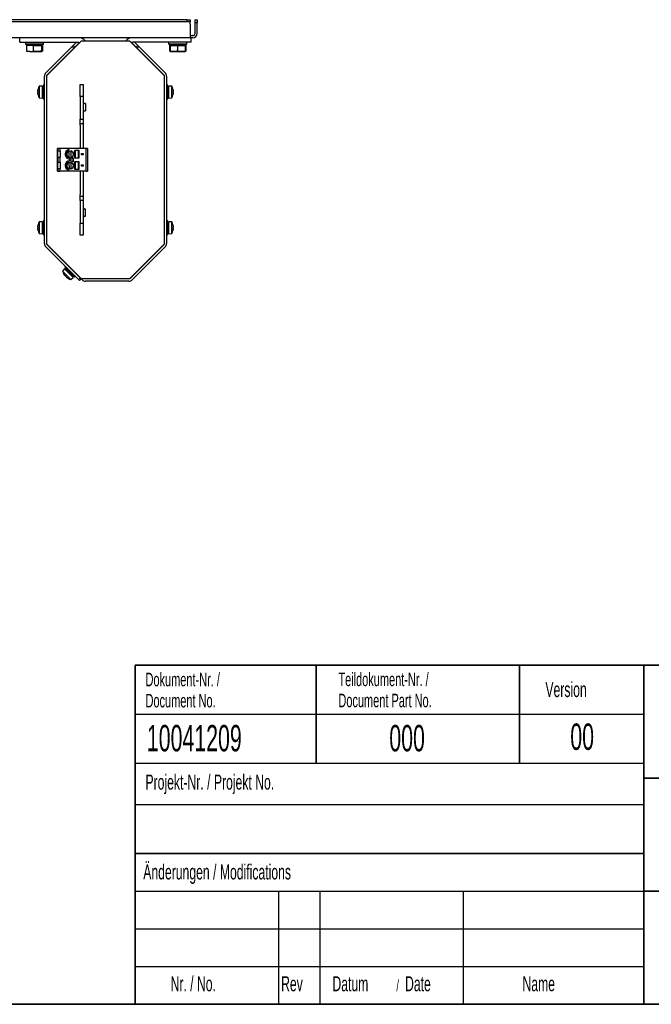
# Model space of a CAD drawing. Header units: millimetres. Extents: x 5 to 414, y 6 to 290.
# Tile 4 of 45: x 126 to 209, y 6 to 137. Entities that reach past the tile are written whole.
import ezdxf

# ---------------------------------------------------------------- set-up
doc = ezdxf.new("R2010")
doc.units = ezdxf.units.MM
doc.layers.add('SLD-0', color=7, linetype='Continuous')
doc.styles.add('SLDTEXTSTYLE0', font='TXT', dxfattribs={"width": 0.605})

msp = doc.modelspace()

# ---------------------------------------------------------------- linework, layer by layer
at = {"color": 7, "linetype": 'Continuous', "lineweight": 25}
for p, q in [((147.8703, 136.6261), (66.5703, 136.6261)), ((147.8703, 136.3261), (66.5703, 136.3261)), ((147.8703, 136.3261), (147.8703, 136.6261)), ((147.8703, 136.6261), (148.2703, 136.6261)), ((148.2703, 136.3261), (147.8703, 136.3261)), ((148.2703, 136.6261), (148.2703, 136.3261)), ((148.2703, 136.0261), (148.2703, 136.3261)), ((148.2703, 136.0261), (148.2703, 134.8261)), ((148.9203, 136.6261), (149.2203, 136.6261)), ((148.9203, 136.2261), (148.9203, 136.6261)), ((149.2203, 136.2261), (148.9203, 136.2261)), ((148.9203, 134.8261), (148.9203, 136.2261)), ((149.2203, 136.6261), (149.2203, 136.2261)), ((149.2203, 134.8261), (149.2203, 136.2261)), ((148.2703, 134.8261), (148.2703, 134.2261)), ((148.2703, 134.2261), (106.6203, 134.2261)), ((125.6603, 133.6261), (125.6603, 134.2261)), ((125.6603, 133.6261), (133.4603, 133.6261)), ((126.4203, 133.6261), (126.4203, 133.4061)), ((126.4203, 133.4061), (126.5203, 133.3061)), ((126.4203, 133.4061), (128.8203, 133.4061)), ((128.7203, 133.3061), (126.5203, 133.3061)), ((126.7323, 133.3061), (126.6746, 133.2061)), ((128.566, 133.2061), (128.5083, 133.3061)), ((128.7203, 133.3061), (128.8203, 133.4061)), ((128.8203, 133.4061), (128.8203, 133.6261)), ((129.2403, 129.2261), (133.8403, 133.8261)), ((132.8902, 133.3312), (132.7488, 133.1897)), ((133.1852, 133.6261), (132.8902, 133.3312)), ((133.1023, 133.119), (133.5943, 133.611)), ((133.8403, 133.8261), (140.2403, 133.8261)), ((140.2403, 133.8261), (144.8403, 129.2261)), ((140.4863, 133.611), (140.9783, 133.119)), ((148.4203, 133.6261), (140.6203, 133.6261)), ((141.1904, 133.3312), (140.8954, 133.6261)), ((141.3318, 133.1897), (141.1904, 133.3312)), ((145.4203, 133.6261), (145.4203, 133.4061)), ((145.4203, 133.4061), (145.5203, 133.3061)), ((145.4203, 133.4061), (147.8203, 133.4061)), ((147.7203, 133.3061), (145.5203, 133.3061)), ((145.7323, 133.3061), (145.6746, 133.2061)), ((147.566, 133.2061), (147.5083, 133.3061)), ((147.7203, 133.3061), (147.8203, 133.4061)), ((147.8203, 133.4061), (147.8203, 133.6261)), ((148.2703, 134.5261), (148.5703, 134.5261)), ((148.4045, 134.2261), (148.2703, 134.2261)), ((148.4203, 134.2261), (148.4045, 134.2261)), ((148.4203, 133.6261), (148.4203, 134.2261)), ((148.5703, 134.2261), (148.4203, 134.2261)), ((148.6203, 134.5261), (148.5703, 134.5261)), ((148.6203, 134.2261), (148.5703, 134.2261)), ((126.5487, 133.2061), (126.5487, 132.4624)), ((127.4571, 133.2061), (126.5487, 133.2061)), ((126.5487, 132.4624), (127.0029, 132.4061)), ((126.5487, 132.4624), (126.6303, 132.4061)), ((127.0029, 132.4061), (126.6204, 132.4061)), ((127.0029, 132.4061), (127.4571, 132.4624)), ((127.0029, 132.4061), (127.9929, 132.4061)), ((127.4571, 133.2061), (127.4571, 132.4624)), ((127.4571, 133.2061), (128.5286, 133.2061)), ((127.9929, 132.4061), (128.6103, 132.4061)), ((128.5286, 133.2061), (128.5286, 132.4624)), ((128.5286, 133.2061), (128.6919, 133.2061)), ((128.6103, 132.4061), (128.5286, 132.4624)), ((128.6919, 132.4624), (128.6103, 132.4061)), ((128.6919, 133.2061), (128.6919, 132.4624)), ((129.116, 129.557), (132.6074, 133.0483)), ((129.3282, 129.3449), (132.8195, 132.8362)), ((132.6074, 133.0483), (132.7488, 133.1897)), ((132.8195, 132.8362), (132.6074, 133.0483)), ((132.7488, 133.1897), (132.9609, 132.9776)), ((132.9609, 132.9776), (132.8195, 132.8362)), ((132.9609, 132.9776), (133.1023, 133.119)), ((140.9783, 133.119), (141.1197, 132.9776)), ((141.1197, 132.9776), (141.3318, 133.1897)), ((141.2611, 132.8362), (141.1197, 132.9776)), ((141.4733, 133.0483), (141.2611, 132.8362)), ((141.2611, 132.8362), (144.7524, 129.3449)), ((141.3318, 133.1897), (141.4733, 133.0483)), ((141.4733, 133.0483), (144.9646, 129.557)), ((145.5205, 133.2061), (145.5205, 132.4624)), ((145.5205, 133.2061), (145.6102, 133.2061)), ((145.614, 132.4417), (145.5205, 132.4624)), ((145.5899, 132.4306), (145.5205, 132.4624)), ((145.6102, 133.2061), (145.6102, 132.4624)), ((145.6102, 133.2061), (146.5997, 133.2061)), ((145.6205, 132.4061), (145.6102, 132.4624)), ((145.6205, 132.4061), (146.105, 132.4061)), ((146.105, 132.4061), (147.1048, 132.4061)), ((146.5997, 133.2061), (146.5997, 132.4624)), ((146.5997, 133.2061), (147.6099, 133.2061)), ((147.1048, 132.4061), (146.5997, 132.4624)), ((147.6099, 132.4624), (147.1048, 132.4061)), ((147.1048, 132.4061), (147.6201, 132.4061)), ((147.6099, 133.2061), (147.6099, 132.4624)), ((147.6304, 133.2061), (147.6099, 133.2061)), ((147.6099, 132.4624), (147.6201, 132.4061)), ((147.6201, 132.4061), (147.6304, 132.4624)), ((147.6304, 133.2061), (147.6304, 132.4624)), ((147.7201, 133.2061), (147.6304, 133.2061)), ((147.6507, 132.4306), (147.7201, 132.4624)), ((147.7201, 133.2061), (147.7201, 132.4624)), ((128.9403, 106.9195), (128.9403, 129.1327)), ((129.2403, 106.8261), (129.2403, 129.2261)), ((133.6603, 128.0261), (134.0603, 128.0261)), ((133.6603, 126.4261), (133.6603, 128.0261)), ((134.0603, 128.0261), (134.0603, 126.4261)), ((144.8403, 129.2261), (144.8403, 106.8261)), ((145.1403, 129.1327), (145.1403, 106.9195)), ((128.0838, 127.0891), (128.0317, 127.1031)), ((128.0317, 126.9492), (128.0838, 126.9631)), ((128.6203, 127.8261), (128.2203, 127.7961)), ((128.2203, 127.7961), (128.2203, 126.2561)), ((128.6203, 127.8261), (128.6203, 126.2261)), ((128.7803, 127.7261), (128.6203, 127.7261)), ((128.9403, 127.9261), (128.7803, 127.9261)), ((128.7803, 127.9261), (128.7803, 126.1261)), ((145.3003, 127.9261), (145.1403, 127.9261)), ((145.3003, 126.1261), (145.3003, 127.9261)), ((145.4603, 127.7261), (145.3003, 127.7261)), ((145.8603, 127.7961), (145.4603, 127.8261)), ((145.4603, 126.2261), (145.4603, 127.8261)), ((145.8603, 126.2561), (145.8603, 127.7961)), ((146.0489, 127.1031), (145.9968, 127.0891)), ((145.9968, 126.9631), (146.0489, 126.9492)), ((128.2203, 126.2561), (128.6203, 126.2261)), ((128.6203, 126.3261), (128.7803, 126.3261)), ((128.7803, 126.1261), (128.9403, 126.1261)), ((134.0603, 126.4261), (133.6603, 126.4261)), ((133.6603, 126.4261), (133.6603, 123.4261)), ((134.0603, 126.4261), (134.0603, 123.4261)), ((134.3703, 125.5041), (134.2603, 125.5041)), ((134.3703, 125.5041), (134.3703, 124.5481)), ((145.1403, 126.1261), (145.3003, 126.1261)), ((145.3003, 126.3261), (145.4603, 126.3261)), ((145.4603, 126.2261), (145.8603, 126.2561)), ((134.2603, 124.5481), (134.3703, 124.5481)), ((133.6603, 123.4261), (134.0603, 123.4261)), ((133.6603, 122.8261), (133.6603, 123.4261)), ((134.0603, 122.8261), (133.6603, 122.8261)), ((133.6603, 122.6261), (133.6603, 122.8261)), ((134.0603, 123.4261), (134.0603, 122.8261)), ((134.0603, 122.8261), (134.0603, 122.6261)), ((133.6603, 122.6261), (133.6603, 119.5261)), ((134.0603, 122.6261), (134.0603, 119.5261)), ((130.6603, 116.5261), (130.6603, 119.5261)), ((130.7503, 119.5261), (130.6603, 119.5261)), ((130.7103, 118.3761), (130.7103, 119.1761)), ((130.763, 119.1761), (130.7103, 119.1761)), ((130.7503, 119.1761), (130.7503, 119.5261)), ((130.7509, 119.5261), (130.7503, 119.5261)), ((130.7509, 119.1761), (130.7509, 119.5261)), ((130.9386, 119.5261), (130.7509, 119.5261)), ((130.9652, 119.1761), (130.763, 119.1761)), ((130.9703, 119.5261), (130.9386, 119.5261)), ((130.9703, 119.1761), (130.9652, 119.1761)), ((130.9703, 119.5261), (130.9703, 119.1761)), ((130.9903, 119.5261), (130.9703, 119.5261)), ((131.0103, 119.1761), (130.9703, 119.1761)), ((132.1603, 119.5261), (130.9903, 119.5261)), ((131.0103, 119.1761), (131.0103, 118.3761)), ((131.0103, 119.1761), (131.0503, 119.1761)), ((131.9894, 119.0689), (131.9821, 119.0647)), ((134.4603, 119.5261), (132.1603, 119.5261)), ((132.1603, 119.3807), (132.1603, 119.5261)), ((132.2402, 118.3562), (132.2404, 119.1961)), ((132.2404, 119.2139), (132.2695, 119.2307)), ((132.2404, 119.2165), (132.2404, 119.2215)), ((132.4404, 119.196), (132.4402, 118.3562)), ((132.4404, 119.2251), (132.4404, 119.2165)), ((132.7693, 118.9336), (132.7693, 118.9421)), ((132.9794, 119.3161), (133.4803, 119.3161)), ((132.9794, 118.2361), (132.9794, 119.3161)), ((132.9986, 119.3161), (132.9986, 118.2361)), ((133.4605, 118.2361), (133.4605, 119.3161)), ((133.4803, 119.0061), (133.4605, 119.0061)), ((133.4803, 119.3161), (133.4803, 118.2361)), ((133.8603, 118.8761), (134.0603, 118.8761)), ((133.8603, 118.6761), (133.8603, 118.8761)), ((133.9803, 118.8761), (133.9803, 118.6761)), ((134.0603, 118.8761), (134.0603, 118.6761)), ((134.4603, 116.5261), (134.4603, 119.5261)), ((134.6603, 119.5261), (134.4603, 119.5261)), ((134.6603, 119.5261), (134.6603, 116.5261)), ((130.7103, 118.3761), (130.763, 118.3761)), ((130.7103, 116.8761), (130.7103, 117.6761)), ((130.763, 117.6761), (130.7103, 117.6761)), ((130.7503, 117.6761), (130.7503, 118.3761)), ((130.7509, 117.6761), (130.7509, 118.3761)), ((130.763, 118.3761), (130.9652, 118.3761)), ((130.9652, 117.6761), (130.763, 117.6761)), ((130.9652, 118.3761), (130.9703, 118.3761)), ((130.9703, 117.6761), (130.9652, 117.6761)), ((130.9703, 118.3761), (131.0103, 118.3761)), ((130.9703, 118.3761), (130.9703, 117.6761)), ((131.0103, 117.6761), (130.9703, 117.6761)), ((131.0503, 118.3761), (131.0103, 118.3761)), ((131.0103, 117.6761), (131.0103, 116.8761)), ((131.0103, 117.6761), (131.0503, 117.6761)), ((131.9894, 118.4833), (131.9821, 118.4876)), ((131.9894, 117.5689), (131.9821, 117.5647)), ((132.2401, 117.7137), (132.2695, 117.7307)), ((132.2401, 117.7165), (132.2401, 117.7214)), ((132.2405, 116.8561), (132.2401, 117.696)), ((132.2402, 118.3385), (132.2695, 118.3216)), ((132.4401, 117.7252), (132.4401, 117.7166)), ((132.4401, 117.6961), (132.4405, 116.8562)), ((132.7603, 118.3055), (132.7603, 117.7468)), ((132.7693, 118.6187), (132.7693, 118.6102)), ((133.4803, 118.2361), (132.9794, 118.2361)), ((132.9794, 117.8161), (133.4803, 117.8161)), ((132.9794, 116.7361), (132.9794, 117.8161)), ((132.9986, 117.8161), (132.9986, 116.7361)), ((133.4803, 118.5461), (133.4605, 118.5461)), ((133.4605, 116.7361), (133.4605, 117.8161)), ((133.4803, 117.8161), (133.4803, 116.7361)), ((134.0603, 118.6761), (133.8603, 118.6761)), ((130.6603, 116.5261), (130.7503, 116.5261)), ((130.7103, 116.8761), (130.763, 116.8761)), ((130.7503, 116.5261), (130.7503, 116.8761)), ((130.7503, 116.5261), (130.7509, 116.5261)), ((130.7509, 116.5261), (130.7509, 116.8761)), ((130.7509, 116.5261), (130.9386, 116.5261)), ((130.763, 116.8761), (130.9652, 116.8761)), ((130.9386, 116.5261), (130.9703, 116.5261)), ((130.9652, 116.8761), (130.9703, 116.8761)), ((130.9703, 116.8761), (131.0103, 116.8761)), ((130.9703, 116.8761), (130.9703, 116.5261)), ((130.9903, 116.5261), (130.9703, 116.5261)), ((132.1603, 116.5261), (130.9903, 116.5261)), ((131.0503, 116.8761), (131.0103, 116.8761)), ((131.9894, 116.9833), (131.9821, 116.9876)), ((132.1603, 116.5261), (132.1603, 116.6716)), ((134.4603, 116.5261), (132.1603, 116.5261)), ((132.2405, 116.8383), (132.2695, 116.8216)), ((132.7693, 117.4336), (132.7693, 117.4421)), ((132.7693, 117.1187), (132.7693, 117.1102)), ((133.4803, 116.7361), (132.9794, 116.7361)), ((133.4803, 117.5061), (133.4605, 117.5061)), ((133.4803, 117.0461), (133.4605, 117.0461)), ((133.6603, 116.5261), (133.6603, 113.4261)), ((133.8603, 117.3761), (134.0603, 117.3761)), ((133.8603, 117.1761), (133.8603, 117.3761)), ((134.0603, 117.1761), (133.8603, 117.1761)), ((133.9803, 117.3761), (133.9803, 117.1761)), ((134.0603, 117.3761), (134.0603, 117.1761)), ((134.0603, 116.5261), (134.0603, 113.4261)), ((134.4603, 116.5261), (134.6603, 116.5261)), ((133.6603, 113.2261), (133.6603, 113.4261)), ((133.6603, 113.2261), (134.0603, 113.2261)), ((133.6603, 112.6261), (133.6603, 113.2261)), ((134.0603, 112.6261), (133.6603, 112.6261)), ((133.6603, 112.6261), (133.6603, 109.6261)), ((134.0603, 113.4261), (134.0603, 113.2261)), ((134.0603, 113.2261), (134.0603, 112.6261)), ((134.0603, 112.6261), (134.0603, 109.6261)), ((134.3703, 111.5041), (134.2603, 111.5041)), ((134.3703, 110.5481), (134.3703, 111.5041)), ((128.6203, 109.8261), (128.2203, 109.7961)), ((128.2203, 109.7961), (128.2203, 108.2561)), ((128.6203, 109.8261), (128.6203, 108.2261)), ((128.7803, 109.7261), (128.6203, 109.7261)), ((128.9403, 109.9261), (128.7803, 109.9261)), ((128.7803, 109.9261), (128.7803, 108.1261)), ((134.2603, 110.5481), (134.3703, 110.5481)), ((145.3003, 109.9261), (145.1403, 109.9261)), ((145.3003, 108.1261), (145.3003, 109.9261)), ((145.4603, 109.7261), (145.3003, 109.7261)), ((145.8603, 109.7961), (145.4603, 109.8261)), ((145.4603, 108.2261), (145.4603, 109.8261)), ((145.8603, 108.2561), (145.8603, 109.7961)), ((128.0838, 109.0891), (128.0317, 109.1031)), ((128.0317, 108.9492), (128.0838, 108.9631)), ((133.6603, 109.6261), (134.0603, 109.6261)), ((133.6603, 108.0261), (133.6603, 109.6261)), ((134.0603, 109.6261), (134.0603, 108.0261)), ((146.0489, 109.1031), (145.9968, 109.0891)), ((145.9968, 108.9631), (146.0489, 108.9492)), ((128.2203, 108.2561), (128.6203, 108.2261)), ((128.6203, 108.3261), (128.7803, 108.3261)), ((128.7803, 108.1261), (128.9403, 108.1261)), ((134.0603, 108.0261), (133.6603, 108.0261)), ((145.1403, 108.1261), (145.3003, 108.1261)), ((145.3003, 108.3261), (145.4603, 108.3261)), ((145.4603, 108.2261), (145.8603, 108.2561)), ((133.4559, 102.1554), (129.116, 106.4953)), ((133.8403, 102.2261), (129.2403, 106.8261)), ((133.668, 102.3676), (129.3282, 106.7074)), ((144.8403, 106.8261), (140.2403, 102.2261)), ((144.7524, 106.7074), (140.359, 102.314)), ((144.9646, 106.4953), (140.5712, 102.1019)), ((131.6066, 103.5522), (131.3449, 103.2481)), ((131.3449, 103.2481), (132.4339, 102.1592)), ((131.6066, 103.5522), (132.7379, 102.4208)), ((131.624, 104.4182), (131.6361, 104.4303)), ((131.7654, 104.2767), (131.624, 104.4182)), ((131.7621, 103.8492), (131.649, 103.736)), ((131.649, 103.736), (132.9218, 102.4632)), ((131.7904, 103.5946), (131.6773, 103.4815)), ((131.7776, 104.2889), (131.7654, 104.2767)), ((133.9403, 102.1019), (131.7654, 104.2767)), ((132.3311, 103.7111), (132.3278, 103.7078)), ((131.7484, 102.6517), (131.7016, 102.6247)), ((131.8104, 102.5159), (131.8374, 102.5626)), ((132.4339, 102.1592), (132.7379, 102.4208)), ((132.6672, 102.4915), (132.7804, 102.6047)), ((132.8935, 103.1421), (132.8968, 103.1454)), ((132.9218, 102.4632), (133.0349, 102.5764)), ((133.4559, 102.1554), (133.668, 102.3676)), ((133.5973, 102.014), (133.4559, 102.1554)), ((133.8094, 102.2261), (133.5973, 102.014)), ((133.668, 102.3676), (133.8094, 102.2261)), ((140.2403, 102.2261), (133.8403, 102.2261)), ((140.1469, 101.9261), (134.3646, 101.9261))]:
    msp.add_line(p, q, dxfattribs=at)
at = {"color": 7, "linetype": 'Continuous', "lineweight": 25, "flags": 128}
for points in [[(133.4603, 133.6261), (133.5774, 133.6146), (133.6189, 133.6048)], [(140.6203, 133.6261), (140.5032, 133.6146), (140.4617, 133.6048)]]:
    msp.add_lwpolyline(points, dxfattribs=at)
at = {"color": 7, "linetype": 'Continuous', "lineweight": 25}
for centre in [(132.3403, 118.7761), (132.3403, 117.2761)]:
    msp.add_circle(centre, 0.46, dxfattribs=at)
for centre, radius, start, end in [((148.6203, 134.8261), 0.6, 270, 0), ((148.6203, 134.8261), 0.3, 270, 0), ((133.4603, 133.0261), 1.2, 41.810315, 90), ((140.6203, 133.0261), 1.2, 90, 138.189685), ((129.5403, 129.1327), 0.6, 135, 180), ((129.5403, 129.1327), 0.3, 135, 156.990088), ((144.5403, 129.1327), 0.3, 23.009912, 45), ((144.5403, 129.1327), 0.6, 0, 45), ((129.4263, 127.0719), 1.3985, 175.748989, 177.875219), ((128.2655, 127.1462), 0.2377, 185.43035, 190.462903), ((128.2655, 126.906), 0.2377, 169.537097, 174.56965), ((129.4263, 126.9804), 1.3985, 182.124781, 184.251011), ((129.6381, 127.0268), 1.6132, 164.455339, 174.708188), ((129.6381, 127.0255), 1.6132, 185.291812, 195.544661), ((129.6228, 127.0261), 1.6, 151.232927, 164.287349), ((129.7389, 127.0261), 1.6563, 177.820788, 182.179212), ((144.4578, 127.0261), 1.6, 15.712651, 28.767073), ((144.4426, 127.0268), 1.6132, 5.291812, 15.544661), ((144.3417, 127.0261), 1.6563, 357.820788, 2.179212), ((144.4426, 127.0255), 1.6132, 344.455339, 354.708188), ((144.6543, 127.0719), 1.3985, 2.124781, 4.251011), ((145.8151, 127.1462), 0.2377, 349.537097, 354.56965), ((145.8151, 126.906), 0.2377, 5.43035, 10.462903), ((144.6543, 126.9804), 1.3985, 355.748989, 357.875219), ((129.6228, 127.0261), 1.6, 195.712651, 208.767073), ((134.2603, 125.7041), 0.2, 180, 270), ((144.4578, 127.0261), 1.6, 331.232927, 344.287349), ((134.2603, 124.3481), 0.2, 90, 180), ((132.3403, 118.7761), 0.65, 106.07665, 310.252242), ((132.3403, 118.7761), 0.6308, 106.579902, 311.745401), ((132.3403, 118.7761), 0.4516, 102.778517, 257.191709), ((132.3403, 118.7761), 0.4516, 282.778517, 77.191709), ((132.3403, 117.2761), 0.65, 49.747758, 253.92335), ((132.3403, 117.2761), 0.6308, 48.254599, 253.420098), ((132.3403, 117.2761), 0.4516, 102.822009, 257.235201), ((132.3403, 117.2761), 0.4516, 282.822009, 77.235201), ((134.2603, 111.7041), 0.2, 180, 270), ((129.6228, 109.0261), 1.6, 151.232927, 164.287349), ((134.2603, 110.3481), 0.2, 90, 180), ((144.4578, 109.0261), 1.6, 15.712651, 28.767073), ((129.4263, 109.0719), 1.3985, 175.748989, 177.875219), ((128.2655, 109.1462), 0.2377, 185.43035, 190.462903), ((128.2655, 108.906), 0.2377, 169.537097, 174.56965), ((129.4263, 108.9804), 1.3985, 182.124781, 184.251011), ((129.6381, 109.0268), 1.6132, 164.455339, 174.708188), ((129.6381, 109.0255), 1.6132, 185.291812, 195.544661), ((129.7389, 109.0261), 1.6563, 177.820788, 182.179212), ((129.6228, 109.0261), 1.6, 195.712651, 208.767073), ((144.4578, 109.0261), 1.6, 331.232927, 344.287349), ((144.4426, 109.0268), 1.6132, 5.291812, 15.544661), ((144.3417, 109.0261), 1.6563, 357.820788, 2.179212), ((144.4426, 109.0255), 1.6132, 344.455339, 354.708188), ((144.6543, 109.0719), 1.3985, 2.124781, 4.251011), ((145.8151, 109.1462), 0.2377, 349.537097, 354.56965), ((145.8151, 108.906), 0.2377, 5.43035, 10.462903), ((144.6543, 108.9804), 1.3985, 355.748989, 357.875219), ((129.5403, 106.9195), 0.6, 180, 225), ((129.5403, 106.9195), 0.3, 203.009912, 225), ((144.5403, 106.9195), 0.3, 315, 336.990088), ((144.5403, 106.9195), 0.6, 315, 0), ((132.8811, 103.6954), 1.6, 196.232927, 209.287349), ((132.8914, 103.7066), 1.6132, 209.455339, 219.708188), ((132.7098, 103.5888), 1.3985, 220.748989, 222.875219), ((131.8364, 102.8205), 0.2377, 230.43035, 235.462903), ((132.9632, 103.7775), 1.6563, 222.820788, 227.179212), ((132.0063, 102.6507), 0.2377, 214.537097, 219.56965), ((132.7745, 103.5241), 1.3985, 227.124781, 229.251011), ((132.8924, 103.7057), 1.6132, 230.291812, 240.544661), ((132.8811, 103.6954), 1.6, 240.712651, 253.767073), ((134.3646, 102.5261), 0.6, 225, 270), ((140.1469, 102.5261), 0.6, 270, 315), ((140.1469, 102.5261), 0.3, 293.009912, 315)]:
    msp.add_arc(centre, radius, start, end, dxfattribs=at)
for centre, major_axis, start_param, end_param in [((132.3621, 118.7384), (-0.2492, 0.4316), 6.00531628, 6.60591134), ((132.2967, 118.7761), (0.4983, 0), 5.96045932, 6.60591134), ((132.3621, 118.8139), (0.2492, 0.4316), 2.81886667, 3.41898133), ((132.3621, 117.2384), (-0.2492, 0.4316), 6.00601796, 6.60591134), ((132.3621, 117.3139), (0.2492, 0.4316), 2.81886667, 3.41968302), ((132.2967, 117.2761), (0.4983, 0), 5.96045932, 6.60591134)]:
    msp.add_ellipse(centre, major_axis=major_axis, ratio=0.99616552, start_param=start_param, end_param=end_param, dxfattribs=at)
for points, knots in [([(127.9929, 132.4061), (127.8572, 132.4124), (127.6775, 132.4208), (127.5005, 132.4542), (127.4571, 132.4624)], [0, 0, 0, 0, 0.754614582, 1, 1, 1, 1]), ([(128.5286, 132.4624), (128.5231, 132.4614), (128.3465, 132.4269), (128.1668, 132.4163), (127.9929, 132.4061)], [0, 0, 0, 0, 0.03144935, 1, 1, 1, 1]), ([(146.105, 132.4061), (145.9797, 132.4124), (145.8137, 132.4208), (145.6503, 132.4542), (145.6102, 132.4624)], [0, 0, 0, 0, 0.75461458, 1, 1, 1, 1]), ([(146.5997, 132.4624), (146.5946, 132.4614), (146.4315, 132.4269), (146.2656, 132.4163), (146.105, 132.4061)], [0, 0, 0, 0, 0.03144935, 1, 1, 1, 1]), ([(132.2404, 119.1961), (132.2404, 119.1984), (132.2404, 119.2032), (132.2404, 119.2094), (132.2404, 119.2141), (132.2404, 119.2161), (132.2404, 119.2165), (132.2404, 119.2165)], [0, 0, 0, 0, 0.23496553, 0.4700462, 0.70179002, 0.92763313, 1, 1, 1, 1]), ([(132.4404, 119.2165), (132.4404, 119.2161), (132.4404, 119.2152), (132.4404, 119.2113), (132.4404, 119.2059), (132.4404, 119.2004), (132.4404, 119.1971), (132.4404, 119.196)], [0, 0, 0, 0, 0.2206944, 0.4412841, 0.66473772, 0.89374631, 1, 1, 1, 1]), ([(132.2401, 117.696), (132.2401, 117.6984), (132.2401, 117.7031), (132.2401, 117.7093), (132.2401, 117.714), (132.2401, 117.716), (132.2401, 117.7164), (132.2401, 117.7165)], [0, 0, 0, 0, 0.23496553, 0.4700462, 0.70179002, 0.92763313, 1, 1, 1, 1]), ([(132.2402, 118.3358), (132.2402, 118.3362), (132.2402, 118.337), (132.2402, 118.341), (132.2402, 118.3464), (132.2402, 118.3518), (132.2402, 118.3552), (132.2402, 118.3562)], [0, 0, 0, 0, 0.2206944, 0.4412841, 0.66473772, 0.89374631, 1, 1, 1, 1]), ([(132.4401, 117.7166), (132.4401, 117.7161), (132.4401, 117.7153), (132.4401, 117.7114), (132.4401, 117.7059), (132.4401, 117.7005), (132.4401, 117.6972), (132.4401, 117.6961)], [0, 0, 0, 0, 0.2206944, 0.4412841, 0.66473772, 0.89374631, 1, 1, 1, 1]), ([(132.4402, 118.3562), (132.4402, 118.3538), (132.4402, 118.3491), (132.4402, 118.3428), (132.4402, 118.3382), (132.4402, 118.3362), (132.4402, 118.3358), (132.4402, 118.3357)], [0, 0, 0, 0, 0.23496553, 0.4700462, 0.70179002, 0.92763313, 1, 1, 1, 1]), ([(132.2405, 116.8357), (132.2405, 116.8361), (132.2405, 116.8369), (132.2405, 116.8409), (132.2405, 116.8463), (132.2405, 116.8517), (132.2405, 116.8551), (132.2405, 116.8561)], [0, 0, 0, 0, 0.2206944, 0.4412841, 0.66473772, 0.89374631, 1, 1, 1, 1]), ([(132.4405, 116.8562), (132.4405, 116.8539), (132.4405, 116.8492), (132.4405, 116.8429), (132.4405, 116.8383), (132.4405, 116.8363), (132.4405, 116.8359), (132.4405, 116.8358)], [0, 0, 0, 0, 0.23496553, 0.4700462, 0.70179002, 0.92763313, 1, 1, 1, 1])]:
    msp.add_open_spline(points, degree=3, knots=knots, dxfattribs=at)
at = {"layer": 'SLD-0', "lineweight": 35}
for p, q in [((141, 51), (414, 51)), ((141, 51), (141, 6)), ((165, 51), (165, 38)), ((192, 51), (192, 38)), ((208.5, 51), (208.5, 6)), ((208.5, 36), (265, 36)), ((141, 26), (208.5, 26)), ((208.5, 21), (265, 21)), ((20, 6), (414, 6))]:
    msp.add_line(p, q, dxfattribs=at)
at = {"layer": 'SLD-0'}
for p, q in [((141, 44.5), (208.5, 44.5)), ((141, 32.5), (208.5, 32.5)), ((141, 21), (208.5, 21)), ((160, 21), (160, 6)), ((165.5, 21), (165.5, 6)), ((184.5, 21), (184.5, 6)), ((141, 16), (208.5, 16)), ((141, 11), (208.5, 11))]:
    msp.add_line(p, q, dxfattribs=at)
at = {"layer": 'SLD-0', "lineweight": 25}
msp.add_line((141, 38), (208.5, 38), dxfattribs=at)

# ---------------------------------------------------------------- texts
at = {"layer": 'SLD-0', "style": 'SLDTEXTSTYLE0'}
for s, insert, char_height, attachment_point in [('Dokument-Nr. /', (142.354, 49.9891), 1.8, 1), ('Teildokument-Nr. /', (167.9554, 50.0073), 1.8, 1), ('Version', (195.4285, 48.7601), 2, 1), ('Document No.', (142.354, 47.1891), 1.8, 1), ('Document Part No.', (167.9554, 47.2073), 1.8, 1), ('10041209', (142.5297, 43.0581), 3.5, 1), ('000', (174.711, 43.0581), 3.5, 1), ('00', (200.3073, 43.2527), 3.5, 2), ('Projekt-Nr. / Projekt No.', (142.3454, 36.4834), 2, 1), ('Änderungen / Modifications', (142.0531, 24.5619), 2, 1), ('Nr. / No.', (145.6755, 9.729), 2, 1), ('Rev', (160.3512, 9.729), 2, 1), ('Datum', (167.1621, 9.729), 2, 1), ('/', (175.6451, 9.2289), 1.5, 1), ('Date', (176.8013, 9.729), 2, 1), ('Name', (192.3862, 9.729), 2, 1)]:
    msp.add_mtext(s, dxfattribs=dict(at, insert=insert, char_height=char_height, attachment_point=attachment_point))

doc.saveas('drawing.dxf')
